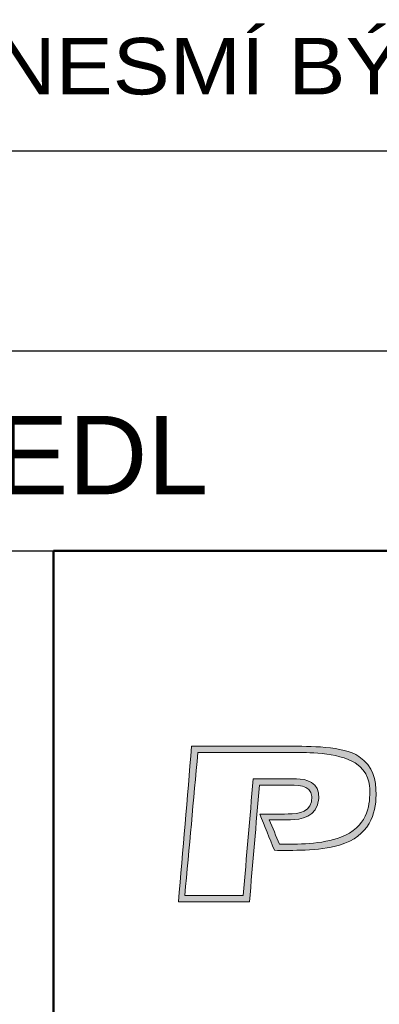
# Paper-space layout 'Layout1' of a CAD drawing. Extents: x -2 to 1380, y -36 to 422.
# Tile 28 of 54: x 1124 to 1135, y 70 to 101. Entities that reach past the tile are written whole.
import ezdxf

# ---------------------------------------------------------------- set-up
doc = ezdxf.new("R2010")
doc.units = 0
doc.layers.get('0').update_dxf_attribs({"linetype": 'CONTINUOUS'})
doc.layers.add('RAZITKO_HP', color=222, linetype='CONTINUOUS')
doc.styles.add('RAZITKO_HP_ARIAL', font='arial.ttf')

# ---------------------------------------------------------------- blocks, each defined once
blk = doc.blocks.new('text_HP')
at = {"layer": 'RAZITKO_HP', "lineweight": 25}
blk.add_line((-177, 94.25), (-5, 94.25), dxfattribs=at)
at = {"layer": 'RAZITKO_HP', "lineweight": 18, "style": 'RAZITKO_HP_ARIAL', "width": 1.085}
blk.add_text('"DOKUMENTACE JE DUŠEVNÍM MAJETKEM FIRMY HUTNÍ PROJEKT Frýdek-Místek a.s. A NESMÍ BÝT POUŽITA BEZ JEJÍHO VĚDOMÍ."', height=1.8, dxfattribs=at).set_placement((-177, 96.05))
blk = doc.blocks.new('HPFM_logo2018')
h = blk.add_hatch(color=256)
h.dxf.hatch_style = 1
edge = h.paths.add_edge_path()
edge.add_spline(control_points=[(0.9292, 0.7484), (0.8494, 0.8038), (0.6693, 0.8009), (0.5759, 0.8009)], knot_values=[7, 7, 7, 7, 8, 8, 8, 8], weights=[1, 1, 1, 1], degree=3, periodic=0)
edge.add_spline(control_points=[(0.5759, 0.8009), (0.4067, 0.8009), (0.2376, 0.8009), (0.0684, 0.8009)], knot_values=[8, 8, 8, 8, 9, 9, 9, 9], weights=[1, 1, 1, 1], degree=3, periodic=0)
edge.add_spline(control_points=[(0.0684, 0.8009), (0.0456, 0.5339), (0.0228, 0.267), (0, 0)], knot_values=[9, 9, 9, 9, 10, 10, 10, 10], weights=[1, 1, 1, 1], degree=3, periodic=0)
edge.add_spline(control_points=[(0, 0), (0.122, 0), (0.2439, 0), (0.3659, 0)], knot_values=[10, 10, 10, 10, 11, 11, 11, 11], weights=[1, 1, 1, 1], degree=3, periodic=0)
edge.add_spline(control_points=[(0.3659, 0), (0.383, 0.2001), (0.4002, 0.4003), (0.4173, 0.6004)], knot_values=[11, 11, 11, 11, 12, 12, 12, 12], weights=[1, 1, 1, 1], degree=3, periodic=0)
edge.add_spline(control_points=[(0.4173, 0.6004), (0.4698, 0.6004), (0.5224, 0.6004), (0.575, 0.6004)], knot_values=[12, 12, 12, 12, 13, 13, 13, 13], weights=[1, 1, 1, 1], degree=3, periodic=0)
edge.add_spline(control_points=[(0.575, 0.6004), (0.6304, 0.6004), (0.7015, 0.5985), (0.6849, 0.5148)], knot_values=[0, 0, 0, 0, 1, 1, 1, 1], weights=[1, 1, 1, 1], degree=3, periodic=0)
edge.add_spline(control_points=[(0.6849, 0.5148), (0.6732, 0.4525), (0.5924, 0.4525), (0.5467, 0.4525)], knot_values=[1, 1, 1, 1, 2, 2, 2, 2], weights=[1, 1, 1, 1], degree=3, periodic=0)
edge.add_spline(control_points=[(0.5467, 0.4525), (0.5042, 0.4525), (0.4617, 0.4525), (0.4192, 0.4525)], knot_values=[2, 2, 2, 2, 3, 3, 3, 3], weights=[1, 1, 1, 1], degree=3, periodic=0)
edge.add_spline(control_points=[(0.4192, 0.4525), (0.4442, 0.3902), (0.4692, 0.328), (0.4942, 0.2657)], knot_values=[3, 3, 3, 3, 4, 4, 4, 4], weights=[1, 1, 1, 1], degree=3, periodic=0)
edge.add_spline(control_points=[(0.4942, 0.2657), (0.5818, 0.2657), (0.72, 0.2608), (0.8299, 0.2929)], knot_values=[4, 4, 4, 4, 5, 5, 5, 5], weights=[1, 1, 1, 1], degree=3, periodic=0)
edge.add_spline(control_points=[(0.8299, 0.2929), (0.9847, 0.3377), (1.0177, 0.4554), (1.0177, 0.5508)], knot_values=[5, 5, 5, 5, 6, 6, 6, 6], weights=[1, 1, 1, 1], degree=3, periodic=0)
edge.add_spline(control_points=[(1.0177, 0.5508), (1.0177, 0.6326), (1.0051, 0.6948), (0.9292, 0.7484)], knot_values=[6, 6, 6, 6, 7, 7, 7, 7], weights=[1, 1, 1, 1], degree=3, periodic=0)
edge = h.paths.add_edge_path(flags=16)
edge.add_spline(control_points=[(0.609, 0.7688), (0.6449, 0.7688), (0.8241, 0.7717), (0.9107, 0.7153)], knot_values=[9, 9, 9, 9, 10, 10, 10, 10], weights=[1, 1, 1, 1], degree=3, periodic=0)
edge.add_spline(control_points=[(0.9107, 0.7153), (0.9798, 0.6705), (0.9856, 0.6043), (0.9856, 0.5664)], knot_values=[8, 8, 8, 8, 9, 9, 9, 9], weights=[1, 1, 1, 1], degree=3, periodic=0)
edge.add_spline(control_points=[(0.9856, 0.5664), (0.9856, 0.4905), (0.973, 0.3854), (0.8358, 0.3328)], knot_values=[7, 7, 7, 7, 8, 8, 8, 8], weights=[1, 1, 1, 1], degree=3, periodic=0)
edge.add_spline(control_points=[(0.8358, 0.3328), (0.7414, 0.2968), (0.608, 0.2968), (0.5205, 0.2968)], knot_values=[6, 6, 6, 6, 7, 7, 7, 7], weights=[1, 1, 1, 1], degree=3, periodic=0)
edge.add_spline(control_points=[(0.5205, 0.2968), (0.5029, 0.339), (0.4854, 0.3812), (0.4679, 0.4233)], knot_values=[5, 5, 5, 5, 6, 6, 6, 6], weights=[1, 1, 1, 1], degree=3, periodic=0)
edge.add_spline(control_points=[(0.4679, 0.4233), (0.5046, 0.4233), (0.5412, 0.4233), (0.5779, 0.4233)], knot_values=[4, 4, 4, 4, 5, 5, 5, 5], weights=[1, 1, 1, 1], degree=3, periodic=0)
edge.add_spline(control_points=[(0.5779, 0.4233), (0.6284, 0.4233), (0.7141, 0.436), (0.7229, 0.5323)], knot_values=[3, 3, 3, 3, 4, 4, 4, 4], weights=[1, 1, 1, 1], degree=3, periodic=0)
edge.add_spline(control_points=[(0.7229, 0.5323), (0.7307, 0.616), (0.6548, 0.6335), (0.609, 0.6335)], knot_values=[2, 2, 2, 2, 3, 3, 3, 3], weights=[1, 1, 1, 1], degree=3, periodic=0)
edge.add_spline(control_points=[(0.609, 0.6335), (0.5344, 0.6335), (0.4598, 0.6335), (0.3852, 0.6335)], knot_values=[1, 1, 1, 1, 2, 2, 2, 2], weights=[1, 1, 1, 1], degree=3, periodic=0)
edge.add_spline(control_points=[(0.3852, 0.6335), (0.3681, 0.4334), (0.3509, 0.2332), (0.3338, 0.0331)], knot_values=[0, 0, 0, 0, 1, 1, 1, 1], weights=[1, 1, 1, 1], degree=3, periodic=0)
edge.add_spline(control_points=[(0.3338, 0.0331), (0.2336, 0.0331), (0.1333, 0.0331), (0.0331, 0.0331)], knot_values=[12, 12, 12, 12, 13, 13, 13, 13], weights=[1, 1, 1, 1], degree=3, periodic=0)
edge.add_spline(control_points=[(0.0331, 0.0331), (0.0556, 0.2783), (0.078, 0.5236), (0.1005, 0.7688)], knot_values=[11, 11, 11, 11, 12, 12, 12, 12], weights=[1, 1, 1, 1], degree=3, periodic=0)
edge.add_spline(control_points=[(0.1005, 0.7688), (0.27, 0.7688), (0.4395, 0.7688), (0.609, 0.7688)], knot_values=[10, 10, 10, 10, 11, 11, 11, 11], weights=[1, 1, 1, 1], degree=3, periodic=0)
at = {"lineweight": 9}
for points, knots in [([(0.575, 0.6004), (0.6304, 0.6004), (0.7015, 0.5985), (0.6849, 0.5148), (0.6732, 0.4525), (0.5924, 0.4525), (0.5467, 0.4525), (0.5042, 0.4525), (0.4617, 0.4525), (0.4192, 0.4525), (0.4442, 0.3902), (0.4692, 0.328), (0.4942, 0.2657), (0.5818, 0.2657), (0.72, 0.2608), (0.8299, 0.2929), (0.9847, 0.3377), (1.0177, 0.4554), (1.0177, 0.5508), (1.0177, 0.6326), (1.0051, 0.6948), (0.9292, 0.7484), (0.8494, 0.8038), (0.6693, 0.8009), (0.5759, 0.8009), (0.4067, 0.8009), (0.2376, 0.8009), (0.0684, 0.8009), (0.0456, 0.5339), (0.0228, 0.267), (0, 0), (0.122, 0), (0.2439, 0), (0.3659, 0), (0.383, 0.2001), (0.4002, 0.4003), (0.4173, 0.6004), (0.4698, 0.6004), (0.5224, 0.6004), (0.575, 0.6004)], [0, 0, 0, 0, 1, 1, 1, 2, 2, 2, 3, 3, 3, 4, 4, 4, 5, 5, 5, 6, 6, 6, 7, 7, 7, 8, 8, 8, 9, 9, 9, 10, 10, 10, 11, 11, 11, 12, 12, 12, 13, 13, 13, 13]), ([(0.3338, 0.0331), (0.3509, 0.2332), (0.3681, 0.4334), (0.3852, 0.6335), (0.4598, 0.6335), (0.5344, 0.6335), (0.609, 0.6335), (0.6548, 0.6335), (0.7307, 0.616), (0.7229, 0.5323), (0.7141, 0.436), (0.6284, 0.4233), (0.5779, 0.4233), (0.5412, 0.4233), (0.5046, 0.4233), (0.4679, 0.4233), (0.4854, 0.3812), (0.5029, 0.339), (0.5205, 0.2968), (0.608, 0.2968), (0.7414, 0.2968), (0.8358, 0.3328), (0.973, 0.3854), (0.9856, 0.4905), (0.9856, 0.5664), (0.9856, 0.6043), (0.9798, 0.6705), (0.9107, 0.7153), (0.8241, 0.7717), (0.6449, 0.7688), (0.609, 0.7688), (0.4395, 0.7688), (0.27, 0.7688), (0.1005, 0.7688), (0.078, 0.5236), (0.0556, 0.2783), (0.0331, 0.0331), (0.1333, 0.0331), (0.2336, 0.0331), (0.3338, 0.0331), (0.3509, 0.2332), (0.3681, 0.4334), (0.3852, 0.6335)], [0, 0, 0, 0, 1, 1, 1, 2, 2, 2, 3, 3, 3, 4, 4, 4, 5, 5, 5, 6, 6, 6, 7, 7, 7, 8, 8, 8, 9, 9, 9, 10, 10, 10, 11, 11, 11, 12, 12, 12, 13, 13, 13, 14, 14, 14, 14])]:
    blk.add_open_spline(points, degree=3, knots=knots, dxfattribs=at)
blk = doc.blocks.new('logo_HP')
at = {"xscale": 6.198269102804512, "yscale": 6.198269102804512, "zscale": 6.198269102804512}
blk.add_blockref('HPFM_logo2018', (-56.015, 70.301), dxfattribs=at)
blk = doc.blocks.new('A$C78d7bfb9')
at = {"layer": 'RAZITKO_HP', "lineweight": 25}
for p, q in [((-180, 90.875), (-8, 90.875)), ((-180, 84.5), (-63, 84.5))]:
    blk.add_line(p, q, dxfattribs=at)
at = {"layer": 'RAZITKO_HP', "lineweight": 50}
for q in [(-8, 84.5), (-63, 8)]:
    blk.add_line((-63, 84.5), q, dxfattribs=at)
at = {"layer": 'RAZITKO_HP'}
for name in ['text_HP', 'logo_HP']:
    blk.add_blockref(name, (-3, 3), dxfattribs=at)
at = {"layer": 'RAZITKO_HP', "lineweight": 25, "style": 'RAZITKO_HP_ARIAL'}
blk.add_text('PROVEDL', height=2.5, dxfattribs=at).set_placement((-74.75, 86.3))

psp = doc.layouts.get("Layout1")

# ---------------------------------------------------------------- block references
at = {"layer": 'RAZITKO_HP'}
psp.add_blockref('A$C78d7bfb9', (1188, 0), dxfattribs=at)

doc.saveas('drawing.dxf')
